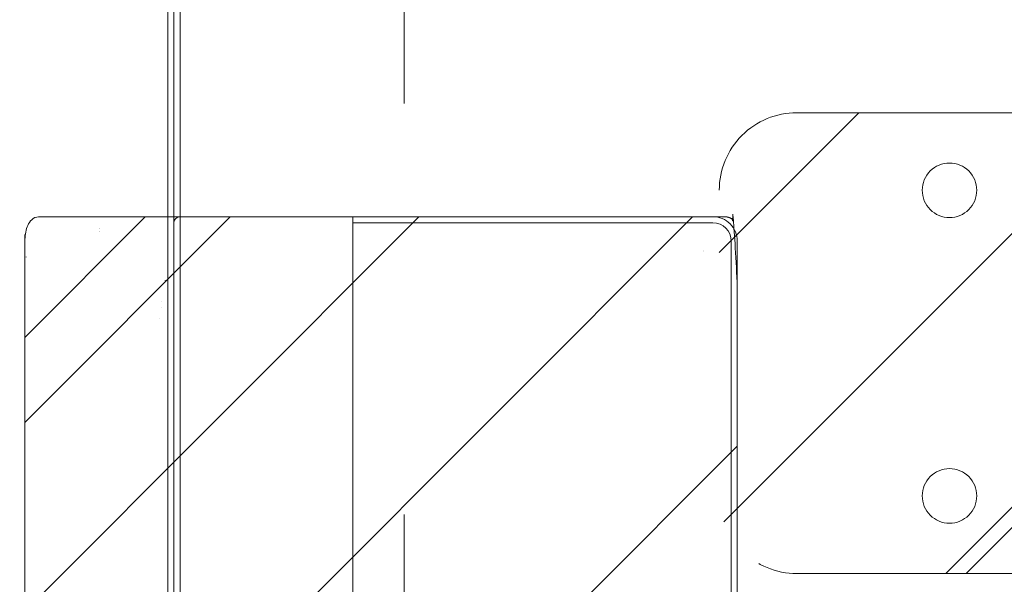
# Model space of a CAD drawing. Header units: inches. Extents: x -434 to -285, y -58 to 33.
# Tile 62 of 103: x -318.06 to -314.87, y -34.68 to -32.84. Entities that reach past the tile are written whole.
import ezdxf

# ---------------------------------------------------------------- set-up
doc = ezdxf.new("R2010")
doc.units = ezdxf.units.IN
doc.header["$LTSCALE"] = 32
doc.header["$MEASUREMENT"] = 0
doc.linetypes.add('Dash Style-1', pattern=[0.083328, 0.041656, -0.041672])
for name, color, linetype, lineweight in [('DashLine', 7, 'Dash Style-1', 13), ('DashLineFill', 7, 'Dash Style-1', 13), ('Drawing', 7, 'Continuous', 18), ('None', 7, 'Continuous', 18), ('SolidLine', 7, 'Continuous', 15)]:
    doc.layers.add(name, color=color, linetype=linetype, lineweight=lineweight)
pattern_1 = [(45, (0, 0), (-1.613, 1.9357), []), (45, (-1.0608, 1.0608), (-0.47235, 0.41676), [])]

# ---------------------------------------------------------------- blocks, each defined once
blk = doc.blocks.new('Slate-LSVS-Leveler (2D)')
at = {"layer": 'DashLineFill', "linetype": 'Continuous', "lineweight": 13}
h = blk.add_hatch(dxfattribs=at)
h.set_pattern_fill('Steel', color=253, style=0, pattern_type=2)
h.set_pattern_definition(pattern_1)
edge = h.paths.add_edge_path()
edge.add_arc((-2.7402, 0.4961), 0.252, 90, 180, ccw=False)
edge.add_line((-2.7402, 0.748), (0.7717, 0.748))
edge.add_arc((0.7717, 0.4961), 0.252, 0, 90, ccw=False)
edge.add_line((1.0236, 0.4961), (1.0236, -0.4961))
edge.add_arc((0.7717, -0.4961), 0.252, -90, 0, ccw=False)
edge.add_line((0.7717, -0.748), (-2.7402, -0.748))
edge.add_arc((-2.7402, -0.4961), 0.252, 180, 270, ccw=False)
edge.add_line((-2.9921, -0.4961), (-2.9921, 0.4961))
at = {"layer": 'DashLineFill', "flags": 128}
blk.add_lwpolyline([(-2.9921, 0.4961, -0.414214), (-2.7402, 0.748), (0.7717, 0.748, -0.414214), (1.0236, 0.4961), (1.0236, -0.4961, -0.414214), (0.7717, -0.748), (-2.7402, -0.748, -0.414214), (-2.9921, -0.4961)], format="xyb", close=True, dxfattribs=at)
at = {"layer": 'SolidLine', "flags": 128}
for points in [[(-2.2441, 0.5846), (-2.2354, 0.5842), (-2.2268, 0.5829), (-2.2184, 0.5808), (-2.2102, 0.5779), (-2.2023, 0.5742), (-2.1949, 0.5697), (-2.1879, 0.5645), (-2.1815, 0.5587), (-2.1756, 0.5523), (-2.1704, 0.5453), (-2.166, 0.5378), (-2.1623, 0.53), (-2.1593, 0.5218), (-2.1572, 0.5133), (-2.1559, 0.5047), (-2.1555, 0.4961), (-2.1559, 0.4874), (-2.1572, 0.4788), (-2.1593, 0.4703), (-2.1623, 0.4622), (-2.166, 0.4543), (-2.1704, 0.4468), (-2.1756, 0.4399), (-2.1815, 0.4334), (-2.1879, 0.4276), (-2.1949, 0.4224), (-2.2023, 0.4179), (-2.2102, 0.4142), (-2.2184, 0.4113), (-2.2268, 0.4092), (-2.2354, 0.4079), (-2.2441, 0.4075), (-2.2528, 0.4079), (-2.2614, 0.4092), (-2.2698, 0.4113), (-2.278, 0.4142), (-2.2859, 0.4179), (-2.2933, 0.4224), (-2.3003, 0.4276), (-2.3067, 0.4334), (-2.3126, 0.4399), (-2.3177, 0.4468), (-2.3222, 0.4543), (-2.3259, 0.4622), (-2.3289, 0.4703), (-2.331, 0.4788), (-2.3323, 0.4874), (-2.3327, 0.4961), (-2.3323, 0.5047), (-2.331, 0.5133), (-2.3289, 0.5218), (-2.3259, 0.53), (-2.3222, 0.5378), (-2.3177, 0.5453), (-2.3126, 0.5523), (-2.3067, 0.5587), (-2.3003, 0.5645), (-2.2933, 0.5697), (-2.2859, 0.5742), (-2.278, 0.5779), (-2.2698, 0.5808), (-2.2614, 0.5829), (-2.2528, 0.5842)], [(-2.2441, -0.4075), (-2.2354, -0.4079), (-2.2268, -0.4092), (-2.2184, -0.4113), (-2.2102, -0.4142), (-2.2023, -0.4179), (-2.1949, -0.4224), (-2.1879, -0.4276), (-2.1815, -0.4334), (-2.1756, -0.4399), (-2.1704, -0.4468), (-2.166, -0.4543), (-2.1623, -0.4622), (-2.1593, -0.4703), (-2.1572, -0.4788), (-2.1559, -0.4874), (-2.1555, -0.4961), (-2.1559, -0.5047), (-2.1572, -0.5133), (-2.1593, -0.5218), (-2.1623, -0.53), (-2.166, -0.5378), (-2.1704, -0.5453), (-2.1756, -0.5523), (-2.1815, -0.5587), (-2.1879, -0.5645), (-2.1949, -0.5697), (-2.2023, -0.5742), (-2.2102, -0.5779), (-2.2184, -0.5808), (-2.2268, -0.5829), (-2.2354, -0.5842), (-2.2441, -0.5846), (-2.2528, -0.5842), (-2.2614, -0.5829), (-2.2698, -0.5808), (-2.278, -0.5779), (-2.2859, -0.5742), (-2.2933, -0.5697), (-2.3003, -0.5645), (-2.3067, -0.5587), (-2.3126, -0.5523), (-2.3177, -0.5453), (-2.3222, -0.5378), (-2.3259, -0.53), (-2.3289, -0.5218), (-2.331, -0.5133), (-2.3323, -0.5047), (-2.3327, -0.4961), (-2.3323, -0.4874), (-2.331, -0.4788), (-2.3289, -0.4703), (-2.3259, -0.4622), (-2.3222, -0.4543), (-2.3177, -0.4468), (-2.3126, -0.4399), (-2.3067, -0.4334), (-2.3003, -0.4276), (-2.2933, -0.4224), (-2.2859, -0.4179), (-2.278, -0.4142), (-2.2698, -0.4113), (-2.2614, -0.4092), (-2.2528, -0.4079)]]:
    blk.add_lwpolyline(points, close=True, dxfattribs=at)
blk = doc.blocks.new('30W 7.5D LEG SURROUND (2D)')
at = {"layer": 'DashLine', "flags": 128}
blk.add_lwpolyline([(-15, -10.7844), (-15, -3.2884), (-14.252, -3.2884), (-14.252, -9.9213), (-15, -10.7844)], close=True, dxfattribs=at)
at = {"layer": 'SolidLine', "flags": 128}
blk.add_lwpolyline([(-15.0197, -3.2687), (15.0197, -3.2687), (15.0197, -10.7844), (-15.0197, -10.7844)], close=True, dxfattribs=at)
at = {"layer": 'None', "color": 7}
blk.add_blockref('Slate-LSVS-Leveler (2D)', (-10.2362, -5.1545), dxfattribs=at)
blk.add_blockref('Slate-LSVS-Leveler (2D)', (-10.2362, -5.1545), dxfattribs=at)
blk = doc.blocks.new('TiMotion_Handset (2D)')
at = {"layer": 'DashLineFill', "linetype": 'Continuous', "lineweight": 13}
h = blk.add_hatch(dxfattribs=at)
h.set_pattern_fill('Steel', color=253, style=0, pattern_type=2)
h.set_pattern_definition(pattern_1)
h.paths.add_polyline_path([(-0.5651, 2.4409), (-0.5637, 2.4432), (-0.5622, 2.4453), (-0.5606, 2.4473), (-0.5588, 2.4491), (-0.557, 2.4509), (-0.555, 2.4525), (-0.5529, 2.454), (-0.5507, 2.4554), (-0.5484, 2.4566), (-0.546, 2.4577), (-0.5436, 2.4586), (-0.5412, 2.4593), (-0.5387, 2.4599), (-0.5362, 2.4603), (-0.5336, 2.4605), (-0.531, 2.4606), (0.4426, 2.4606), (0.4452, 2.4605), (0.4478, 2.4603), (0.4503, 2.4599), (0.4528, 2.4593), (0.4552, 2.4586), (0.4576, 2.4577), (0.46, 2.4566), (0.4623, 2.4554), (0.4645, 2.454), (0.4666, 2.4525), (0.4686, 2.4509), (0.4704, 2.4491), (0.4722, 2.4473), (0.4738, 2.4453), (0.4753, 2.4432), (0.4767, 2.4409), (0.4779, 2.4386), (0.479, 2.4363), (0.4799, 2.4339), (0.4806, 2.4315), (0.4812, 2.429), (0.4816, 2.4264), (0.4819, 2.4239), (0.482, 2.4213), (0.482, 1.7656), (0.4825, 1.764), (0.483, 1.7623), (0.4834, 1.7606), (0.4838, 1.7589), (0.484, 1.7572), (0.4842, 1.7555), (0.4843, 1.7537), (0.4844, 1.752), (0.4844, -1.752), (0.4843, -1.7546), (0.484, -1.7572), (0.4836, -1.7597), (0.483, -1.7622), (0.4823, -1.7646), (0.4814, -1.767), (0.4803, -1.7693), (0.4791, -1.7717), (0.4777, -1.7739), (0.4762, -1.776), (0.4746, -1.778), (0.4728, -1.7798), (0.471, -1.7816), (0.469, -1.7832), (0.4669, -1.7847), (0.4647, -1.7861), (0.4624, -1.7873), (0.46, -1.7884), (0.4576, -1.7893), (0.4552, -1.79), (0.4527, -1.7906), (0.4502, -1.791), (0.4476, -1.7913), (0.445, -1.7913), (-1.7905, -1.7913), (-1.7931, -1.7913), (-1.7957, -1.791), (-1.7982, -1.7906), (-1.8007, -1.79), (-1.8032, -1.7893), (-1.8055, -1.7884), (-1.8079, -1.7873), (-1.8102, -1.7861), (-1.8124, -1.7847), (-1.8145, -1.7832), (-1.8165, -1.7816), (-1.8184, -1.7798), (-1.8201, -1.778), (-1.8217, -1.776), (-1.8232, -1.7739), (-1.8246, -1.7717), (-1.8258, -1.7693), (-1.8269, -1.767), (-1.8278, -1.7646), (-1.8286, -1.7622), (-1.8291, -1.7597), (-1.8296, -1.7572), (-1.8298, -1.7546), (-1.8299, -1.752), (-1.8299, 1.752), (-1.8298, 1.7546), (-1.8296, 1.7572), (-1.8291, 1.7597), (-1.8286, 1.7622), (-1.8278, 1.7646), (-1.8269, 1.767), (-1.8258, 1.7693), (-1.8246, 1.7717), (-1.8232, 1.7739), (-1.8217, 1.776), (-1.8201, 1.778), (-1.8184, 1.7798), (-1.8165, 1.7816), (-1.8145, 1.7832), (-1.8124, 1.7847), (-1.8102, 1.7861), (-1.8079, 1.7873), (-1.8055, 1.7884), (-1.8032, 1.7893), (-1.8007, 1.79), (-1.7982, 1.7906), (-1.7957, 1.791), (-1.7931, 1.7913), (-1.7905, 1.7913), (-0.5703, 1.7913), (-0.5703, 2.4213), (-0.5703, 2.4239), (-0.57, 2.4264), (-0.5696, 2.429), (-0.569, 2.4315), (-0.5683, 2.4339), (-0.5674, 2.4363), (-0.5663, 2.4386)])
at = {"layer": 'DashLineFill'}
blk.add_open_spline([(-0.5651, 2.4409), (-0.5598, 2.4501), (-0.5415, 2.4606), (-0.0442, 2.4606), (0.4531, 2.4606), (0.4714, 2.4501), (0.482, 2.4318), (0.482, 2.0934), (0.482, 1.7656), (0.4844, 1.7591), (0.4844, 0), (0.4844, -1.7625), (0.4738, -1.7808), (0.4555, -1.7913), (-0.6728, -1.7913), (-1.8011, -1.7913), (-1.8193, -1.7808), (-1.8299, -1.7625), (-1.8299, 0), (-1.8299, 1.7625), (-1.8193, 1.7808), (-1.8011, 1.7913), (-1.1804, 1.7913), (-0.5703, 1.7913), (-0.5703, 2.1063), (-0.5703, 2.4318), (-0.5651, 2.4409)], degree=2, knots=[0, 0, 0, 0.001659, 0.003318, 0.079878, 0.081538, 0.083197, 0.084856, 0.136418, 0.136418, 0.137506, 0.404845, 0.406455, 0.408065, 0.409674, 0.580236, 0.581846, 0.583456, 0.585066, 0.852405, 0.854014, 0.855624, 0.857234, 0.950329, 0.950329, 0.99839, 1, 1, 1], dxfattribs=at)
at = {"layer": 'Drawing', "color": 7, "linetype": 'Continuous'}
for p, q in [((0, -1.7717), (0, 1.7717)), ((0.4844, -1.7189), (0.4844, 1.6339)), ((0.2409, -1.7441), (0.2408, -1.7441)), ((0.2417, -1.7441), (0.2416, -1.7441)), ((-0.0178, -1.7913), (-0.5808, -1.7913)), ((0.4397, -1.7913), (-0.0177, -1.7913))]:
    blk.add_line(p, q, dxfattribs=at)
at = {"layer": 'Drawing'}
for p, q in [((0.0475, -1.4606), (0.0475, -1.4606)), ((0.0421, -1.4961), (0.0421, -1.4961)), ((0.0391, -1.5157), (0.0391, -1.5157)), ((0.0285, -1.5851), (0.0285, -1.5852)), ((0.4801, -1.6607), (0.4801, -1.6611)), ((0.241, -1.752), (0.2409, -1.752)), ((0.2416, -1.752), (0.2415, -1.752))]:
    blk.add_line(p, q, dxfattribs=at)
at = {"layer": 'SolidLine', "color": 253, "linetype": 'Continuous'}
for p, q in [((-0.5808, 1.7913), (-0.5808, -1.7905)), ((-0.5808, -1.7906), (-0.5808, -1.7913))]:
    blk.add_line(p, q, dxfattribs=at)
at = {"layer": 'SolidLine', "color": 253}
for p, q in [((-1.8299, 1.7126), (-1.8299, -1.7126)), ((-1.8102, 1.7126), (-1.8102, -1.7126)), ((-1.7207, -1.6772), (-1.7208, -1.6772)), ((-1.7203, -1.6819), (-1.7203, -1.6819)), ((-0.5808, -1.7717), (-1.7511, -1.7717)), ((-0.5808, -1.7913), (-1.7511, -1.7913))]:
    blk.add_line(p, q, dxfattribs=at)
at = {"layer": 'SolidLine', "flags": 128}
blk.add_lwpolyline([(0.4397, -1.7913, 0.191848), (0.462, -1.7821, 0.14813), (0.4815, -1.742, 0.040526), (0.4842, -1.7189)], format="xyb", dxfattribs=at)
at = {"layer": 'SolidLine', "color": 253}
for centre, radius, start, end in [((-1.7512, -1.7127), 0.0787, 179.951, 270.049), ((-1.7511, -1.7126), 0.0591, 180, 270)]:
    blk.add_arc(centre, radius, start, end, dxfattribs=at)
at = {"layer": 'SolidLine'}
blk.add_arc((-0.0189, -1.7725), 0.0189, 273.077, 2.5505, dxfattribs=at)
blk = doc.blocks.new('29D RUNOFF RETURN LEFT (2D)')
at = {"layer": 'SolidLine', "flags": 128}
for points in [[(-14.2678, 32.8839), (14.7322, 32.8839), (14.7322, -33.1004), (-14.2678, -33.1004)], [(-14.2478, 32.8839), (14.7522, 32.8839), (14.7522, -33.0804), (-14.2478, -33.0804)]]:
    blk.add_lwpolyline(points, close=True, dxfattribs=at)
at = {"layer": 'SolidLine', "color": 7, "rotation": 180}
blk.add_blockref('TiMotion_Handset (2D)', (-14.2678, -29.8327), dxfattribs=at)
blk.add_blockref('TiMotion_Handset (2D)', (-14.2678, -29.8327), dxfattribs=at)

msp = doc.modelspace()

# ---------------------------------------------------------------- block references
at = {"layer": 'Drawing', "color": 7}
msp.add_blockref('30W 7.5D LEG SURROUND (2D)', (-302.563, -28.7397), dxfattribs=at)

# ---------------------------------------------------------------- next in the draw order: block references
msp.add_blockref('29D RUNOFF RETURN LEFT (2D)', (-303.2952, -5.4429), dxfattribs=at)

doc.saveas('drawing.dxf')
